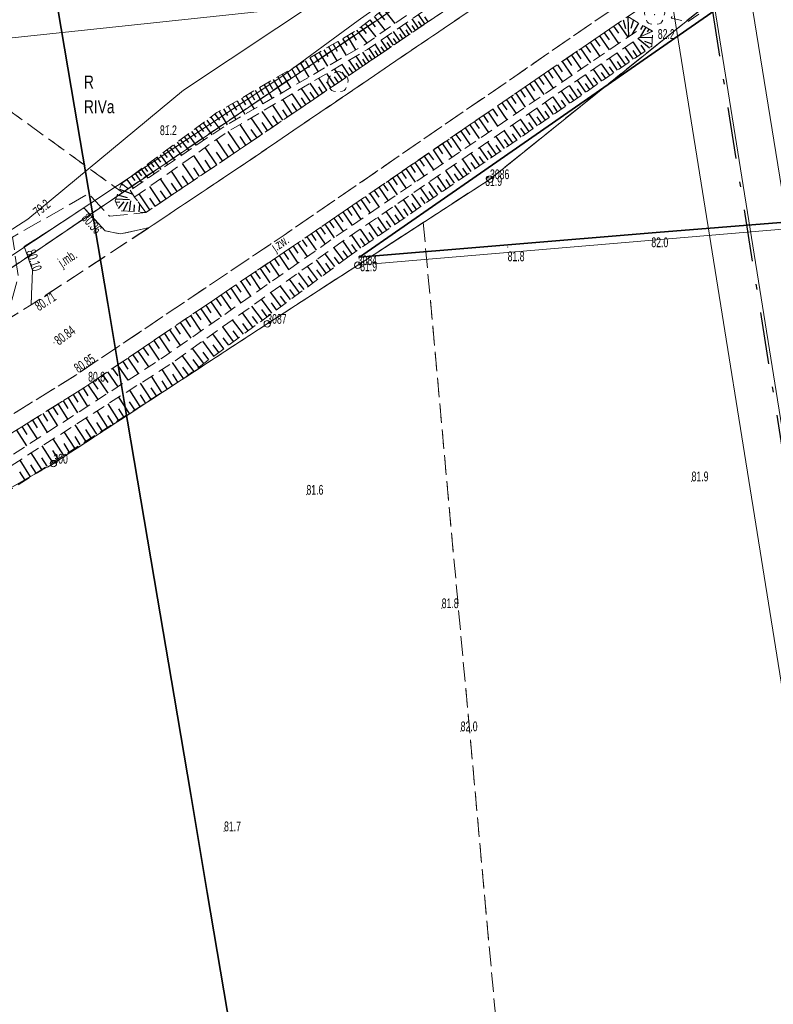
# Model space of a CAD drawing. Header units: metres. Extents: x 6524698 to 6533081, y 5883213 to 5896811.
# Tile 42 of 167: x 6528776 to 6528834, y 5888445 to 5888521. Entities that reach past the tile are written whole.
import ezdxf
from ezdxf.enums import TextEntityAlignment as Align

# ---------------------------------------------------------------- set-up
doc = ezdxf.new("R2010")
doc.units = ezdxf.units.M
doc.header["$MEASUREMENT"] = 0
for name, pattern in [('DASHDOT', [4, 2, -0.9, 0.2, -0.9]), ('mapa zasadnicza$0$1.0_0.5', [1.5, 1, -0.5]), ('mapa zasadnicza$0$1.5_0.5', [2, 1.5, -0.5]), ('mapa zasadnicza$0$219-500', [0]), ('mapa zasadnicza$0$egkk-500', [2, 1.5, -0.5]), ('mapa zasadnicza$0$egug-500', [1, 0.5, -0.5]), ('mapa zasadnicza$0$suep_wn_500', [0])]:
    doc.linetypes.add(name, pattern=pattern)
doc.layers.get('0').update_dxf_attribs({"lineweight": 0})
for name, color, linetype, lineweight in [('_trasa_kat_zalomu', 7, 'Continuous', 18), ('_trasa_os', 1, 'DASHDOT', 30), ('Sections span lengths and Marker Balls Plan', 7, 'Continuous', 0)]:
    doc.layers.add(name, color=color, linetype=linetype, lineweight=lineweight)
for name, color, linetype in [('mapa zasadnicza$0$000 Inne (niezydentyfikowane)', 7, 'Continuous'), ('mapa zasadnicza$0$202-punkt graniczny', 7, 'Continuous'), ('mapa zasadnicza$0$202-punkt graniczny-Atr103', 7, 'Continuous'), ('mapa zasadnicza$0$209-oznaczenie konturu klasyfikacyjnego', 7, 'Continuous'), ('mapa zasadnicza$0$210-oznaczenie konturu użytku gruntowego', 7, 'Continuous'), ('mapa zasadnicza$0$217-kontur klasyfikacyjny', 7, 'Continuous'), ('mapa zasadnicza$0$218-kontur użytku gruntowego', 7, 'Continuous'), ('mapa zasadnicza$0$219-działka ewidencyjna', 7, 'Continuous'), ('mapa zasadnicza$0$drzewo liściaste', 7, 'Continuous'), ('mapa zasadnicza$0$jezdnia', 7, 'Continuous'), ('mapa zasadnicza$0$jezdnia-Atr17', 7, 'Continuous'), ('mapa zasadnicza$0$ogrodzenie trwałe', 7, 'Continuous'), ('mapa zasadnicza$0$pikieta naturalna', 7, 'Continuous'), ('mapa zasadnicza$0$pikieta naturalna-Atr2', 7, 'Continuous'), ('mapa zasadnicza$0$pikieta sztuczna', 7, 'Continuous'), ('mapa zasadnicza$0$pikieta sztuczna-Atr2', 7, 'Continuous'), ('mapa zasadnicza$0$przewód elektroenergetyczny wysokiego napięcia', 7, 'Continuous'), ('mapa zasadnicza$0$przewód telekomunikacyjny podziemny', 7, 'Continuous'), ('mapa zasadnicza$0$rzędna', 7, 'Continuous'), ('mapa zasadnicza$0$rzędna-Atr2', 7, 'Continuous'), ('mapa zasadnicza$0$skarpa nieumocniona', 7, 'Continuous')]:
    doc.layers.add(name, color=color, linetype=linetype)
doc.styles.add('mapa zasadnicza$0$STANDARD', font='Working1250', dxfattribs={"width": 0.75})
doc.styles.add('Opis_slupy', font='ARIALN.TTF')
doc.linetypes.add('mapa zasadnicza$0$902-500', pattern='A,3.75,0,[1,ksztalty.shx,S=0.5,R=0,X=0,Y=0],3.75', length=7.5)
doc.dimstyles.new('Kat zalomu', dxfattribs={"dimtxt": 2.5, "dimasz": 5, "dimexe": 1.25, "dimexo": 0.625, "dimtad": 0, "dimtxsty": 'Opis_slupy', "dimcen": 2.5, "dimse1": 1, "dimse2": 1, "dimadec": 0, "dimazin": 0, "dimtfac": 1, "dimtmove": 0, "dimatfit": 3, "dimfxl": 1, "dimarcsym": 1})

# ---------------------------------------------------------------- blocks, each defined once
blk = doc.blocks.new('mapa zasadnicza$0$202')
at = {"color": 0, "linetype": 'Continuous', "lineweight": 0}
blk.add_circle((0, 0), 0.25, dxfattribs=at)
blk = doc.blocks.new('mapa zasadnicza$0$PW01')
at = {"linetype": 'Continuous', "lineweight": 13}
h = blk.add_hatch(color=0, dxfattribs=at)
edge = h.paths.add_edge_path()
edge.add_arc((0, 0), 0.045, 0, 360)
blk = doc.blocks.new('mapa zasadnicza$0$OP021')
at = {"linetype": 'Continuous', "lineweight": 13}
h = blk.add_hatch(color=0, dxfattribs=at)
edge = h.paths.add_edge_path()
edge.add_arc((0, 0), 0.05, 0, 360)
at = {"color": 0, "linetype": 'Continuous', "lineweight": 13}
for centre, start, end in [((0, 0.4), 49.272, 130.728), ((-0.38, 0.124), 121.308, 202.548), ((0.38, 0.124), 337.452, 58.692), ((-0.235, -0.324), 193.221, 274.871), ((0.235, -0.324), 265.129, 346.779)]:
    blk.add_arc(centre, 0.4, start, end, dxfattribs=at)
blk = doc.blocks.new('*D2408')
at = {"layer": '_trasa_kat_zalomu', "color": 0, "lineweight": -2}
for start, end in [(16.59261, 79.50812), (293.56538, 356.56948)]:
    blk.add_arc((6528824.236, 5888552.869), 19.805, start, end, dxfattribs=at)
at = {"layer": '_trasa_kat_zalomu', "color": 0}
for points in [[(6528827.89, 5888573.175), (6528827.795, 5888571.511), (6528822.85, 5888572.625)], [(6528831.92, 5888535.515), (6528832.388, 5888533.916), (6528827.355, 5888533.311)]]:
    blk.add_solid(points, dxfattribs=at)
at = {"layer": 'Defpoints', "color": 0}
for p in [(6528805.439, 5888820.887), (6528824.236, 5888552.869), (6528824.236, 5888552.869), (6528842.517, 5888545.251), (6528871.358, 5888257.413)]:
    blk.add_point(p, dxfattribs=at)
at = {"layer": '_trasa_kat_zalomu', "color": 0, "insert": (6528843.911, 5888555.139), "char_height": 2.5, "attachment_point": 5, "rotation": 276.58104, "style": 'Opis_slupy'}
blk.add_mtext('175%%d', dxfattribs=at)

msp = doc.modelspace()

# ---------------------------------------------------------------- linework, layer by layer
at = {"layer": '_trasa_os', "linetype": 'DASHDOT', "ltscale": 2}
msp.add_lwpolyline([(6529644.25, 5886257.506), (6529433.531, 5886354.176), (6529239.51, 5886504.082), (6529019.862, 5886673.787), (6529068.099, 5886815.315), (6529070.952, 5887003.68), (6529033.32, 5887240.317), (6528980.372, 5887573.115), (6528926.767, 5887910.52), (6528871.358, 5888257.413), (6528824.236, 5888552.869), (6528805.439, 5888820.887), (6528782.648, 5889143.114), (6528759.048, 5889475.999)], dxfattribs=at)
at = {"layer": 'mapa zasadnicza$0$000 Inne (niezydentyfikowane)', "color": 7, "linetype": 'Continuous', "lineweight": 35, "flags": 128}
msp.add_lwpolyline([(6528792.843, 5888438.565), (6528791.565, 5888446.128), (6528790.287, 5888453.691), (6528789.009, 5888461.253), (6528787.731, 5888468.816), (6528786.453, 5888476.378), (6528785.175, 5888483.941), (6528783.897, 5888491.504), (6528782.619, 5888499.066), (6528781.341, 5888506.629), (6528780.063, 5888514.191), (6528778.785, 5888521.754), (6528777.507, 5888529.317), (6528776.211, 5888536.985), (6528774.507, 5888547.342)], dxfattribs=at)
at = {"layer": 'mapa zasadnicza$0$000 Inne (niezydentyfikowane)', "color": 7, "linetype": 'Continuous', "lineweight": 25, "flags": 128}
for points in [[(6528803.15, 5888521.17), (6528803.99, 5888520.1)], [(6528803.5, 5888521.45), (6528803.93, 5888520.9)], [(6528803.86, 5888521.73), (6528804.73, 5888520.62)], [(6528806.57, 5888520.27), (6528806.08, 5888520.99)], [(6528807.05, 5888520.6), (6528806.56, 5888521.33)], [(6528807.3, 5888520.76), (6528807.05, 5888521.13)], [(6528822.69, 5888521.15), (6528822.73, 5888519.6)], [(6528802.12, 5888520.37), (6528802.52, 5888519.86)], [(6528802.46, 5888520.63), (6528803.27, 5888519.6)], [(6528802.8, 5888520.9), (6528803.21, 5888520.37)], [(6528805.6, 5888519.61), (6528805.11, 5888520.33)], [(6528806.08, 5888519.94), (6528805.59, 5888520.66)], [(6528806.33, 5888520.1), (6528806.08, 5888520.46)], [(6528806.81, 5888520.43), (6528806.56, 5888520.79)], [(6528821.59, 5888520.41), (6528821.96, 5888519.87)], [(6528821.95, 5888520.66), (6528822.7, 5888519.58)], [(6528822.32, 5888520.91), (6528822.52, 5888520.25)], [(6528823.12, 5888520.9), (6528822.93, 5888520.25)], [(6528823.52, 5888520.66), (6528823, 5888519.78)], [(6528823.84, 5888520.47), (6528823.66, 5888520.17)], [(6528824.07, 5888520.34), (6528823.67, 5888519.65)], [(6528801.07, 5888519.68), (6528801.71, 5888518.59)], [(6528801.43, 5888519.89), (6528801.75, 5888519.34)], [(6528801.79, 5888520.11), (6528802.57, 5888519.11)], [(6528804.64, 5888518.96), (6528804.16, 5888519.68)], [(6528805.12, 5888519.29), (6528804.64, 5888520)], [(6528804.88, 5888519.12), (6528804.64, 5888519.48)], [(6528805.36, 5888519.45), (6528805.12, 5888519.81)], [(6528805.84, 5888519.77), (6528805.6, 5888520.13)], [(6528820.51, 5888519.67), (6528821.25, 5888518.59)], [(6528820.87, 5888519.92), (6528821.24, 5888519.38)], [(6528821.23, 5888520.17), (6528821.97, 5888519.08)], [(6528824.57, 5888519.53), (6528823.62, 5888519.56)], [(6528824.3, 5888520.2), (6528824.18, 5888519.99)], [(6528824.53, 5888520.07), (6528824.48, 5888519.98)], [(6528799.63, 5888518.83), (6528800.26, 5888517.75)], [(6528799.98, 5888519.04), (6528800.3, 5888518.5)], [(6528800.34, 5888519.25), (6528800.98, 5888518.17)], [(6528800.71, 5888519.46), (6528801.03, 5888518.92)], [(6528803.69, 5888518.32), (6528803.22, 5888519.03)], [(6528804.17, 5888518.64), (6528803.69, 5888519.35)], [(6528803.93, 5888518.48), (6528803.69, 5888518.83)], [(6528804.41, 5888518.8), (6528804.16, 5888519.16)], [(6528819.43, 5888518.93), (6528819.8, 5888518.39)], [(6528819.79, 5888519.18), (6528820.53, 5888518.09)], [(6528820.15, 5888519.42), (6528820.52, 5888518.88)], [(6528823.12, 5888517.88), (6528822.49, 5888518.79)], [(6528823.72, 5888518.3), (6528823.1, 5888519.21)], [(6528824.35, 5888518.73), (6528823.47, 5888519.46)], [(6528824.03, 5888518.51), (6528823.72, 5888518.96)], [(6528824.56, 5888519.04), (6528824.01, 5888519.25)], [(6528798.19, 5888517.98), (6528798.82, 5888516.91)], [(6528798.55, 5888518.19), (6528798.87, 5888517.66)], [(6528798.91, 5888518.4), (6528799.54, 5888517.33)], [(6528799.27, 5888518.61), (6528799.58, 5888518.08)], [(6528802.27, 5888517.35), (6528801.75, 5888518.11)], [(6528802.75, 5888517.68), (6528802.26, 5888518.41)], [(6528803.22, 5888518), (6528802.75, 5888518.7)], [(6528802.99, 5888517.84), (6528802.75, 5888518.2)], [(6528803.46, 5888518.16), (6528803.22, 5888518.51)], [(6528818.35, 5888518.19), (6528819.09, 5888517.11)], [(6528818.71, 5888518.44), (6528819.08, 5888517.9)], [(6528819.07, 5888518.68), (6528819.81, 5888517.6)], [(6528821.9, 5888517.04), (6528821.27, 5888517.95)], [(6528822.51, 5888517.46), (6528821.88, 5888518.37)], [(6528822.81, 5888517.67), (6528822.5, 5888518.12)], [(6528823.42, 5888518.09), (6528823.11, 5888518.54)], [(6528797.13, 5888517.35), (6528797.44, 5888516.82)], [(6528797.48, 5888517.56), (6528798.11, 5888516.5)], [(6528797.84, 5888517.77), (6528798.15, 5888517.24)], [(6528801.23, 5888516.65), (6528800.67, 5888517.47)], [(6528801.76, 5888517.01), (6528801.22, 5888517.8)], [(6528801.5, 5888516.83), (6528801.22, 5888517.23)], [(6528802.02, 5888517.18), (6528801.75, 5888517.57)], [(6528802.51, 5888517.52), (6528802.26, 5888517.89)], [(6528816.91, 5888517.21), (6528817.65, 5888516.13)], [(6528817.27, 5888517.45), (6528817.64, 5888516.91)], [(6528817.63, 5888517.7), (6528818.37, 5888516.62)], [(6528817.99, 5888517.94), (6528818.36, 5888517.4)], [(6528821.29, 5888516.61), (6528820.66, 5888517.53)], [(6528821.6, 5888516.82), (6528821.28, 5888517.28)], [(6528822.21, 5888517.25), (6528821.89, 5888517.7)], [(6528795.72, 5888516.52), (6528796.03, 5888515.99)], [(6528796.07, 5888516.73), (6528796.69, 5888515.67)], [(6528796.42, 5888516.94), (6528796.73, 5888516.41)], [(6528796.77, 5888517.15), (6528797.4, 5888516.08)], [(6528800.11, 5888515.89), (6528799.5, 5888516.78)], [(6528800.68, 5888516.28), (6528800.1, 5888517.14)], [(6528800.4, 5888516.08), (6528800.1, 5888516.52)], [(6528800.96, 5888516.46), (6528800.67, 5888516.89)], [(6528815.84, 5888516.47), (6528816.21, 5888515.93)], [(6528816.2, 5888516.72), (6528816.93, 5888515.64)], [(6528816.56, 5888516.96), (6528816.92, 5888516.42)], [(6528820.07, 5888515.76), (6528819.43, 5888516.69)], [(6528820.68, 5888516.19), (6528820.04, 5888517.11)], [(6528820.37, 5888515.98), (6528820.05, 5888516.44)], [(6528820.99, 5888516.4), (6528820.67, 5888516.86)], [(6528794.32, 5888515.7), (6528794.62, 5888515.17)], [(6528794.66, 5888515.9), (6528795.28, 5888514.85)], [(6528795.01, 5888516.11), (6528795.32, 5888515.58)], [(6528795.36, 5888516.31), (6528795.99, 5888515.26)], [(6528798.88, 5888515.06), (6528798.22, 5888516.03)], [(6528799.51, 5888515.48), (6528798.87, 5888516.41)], [(6528799.2, 5888515.27), (6528798.87, 5888515.75)], [(6528799.81, 5888515.69), (6528799.5, 5888516.14)], [(6528814.77, 5888515.74), (6528815.5, 5888514.67)], [(6528815.13, 5888515.98), (6528815.49, 5888515.45)], [(6528815.48, 5888516.23), (6528816.22, 5888515.15)], [(6528818.83, 5888514.91), (6528818.19, 5888515.84)], [(6528819.45, 5888515.34), (6528818.81, 5888516.26)], [(6528819.76, 5888515.55), (6528819.44, 5888516.01)], [(6528793.27, 5888515.08), (6528793.89, 5888514.04)], [(6528793.62, 5888515.29), (6528793.93, 5888514.76)], [(6528793.97, 5888515.49), (6528794.58, 5888514.44)], [(6528797.55, 5888514.16), (6528796.83, 5888515.22)], [(6528798.23, 5888514.62), (6528797.54, 5888515.63)], [(6528798.56, 5888514.84), (6528798.22, 5888515.34)], [(6528813.7, 5888515), (6528814.07, 5888514.47)], [(6528814.06, 5888515.25), (6528814.79, 5888514.18)], [(6528814.41, 5888515.49), (6528814.78, 5888514.96)], [(6528817.59, 5888514.05), (6528816.94, 5888514.98)], [(6528818.21, 5888514.48), (6528817.57, 5888515.41)], [(6528818.52, 5888514.69), (6528818.2, 5888515.16)], [(6528819.14, 5888515.12), (6528818.82, 5888515.59)], [(6528791.89, 5888514.27), (6528792.5, 5888513.23)], [(6528792.23, 5888514.47), (6528792.54, 5888513.95)], [(6528792.58, 5888514.67), (6528793.19, 5888513.64)], [(6528792.93, 5888514.88), (6528793.23, 5888514.36)], [(6528796.1, 5888513.18), (6528795.33, 5888514.33)], [(6528796.84, 5888513.68), (6528796.1, 5888514.78)], [(6528797.2, 5888513.92), (6528796.83, 5888514.46)], [(6528797.89, 5888514.39), (6528797.54, 5888514.91)], [(6528812.64, 5888514.27), (6528813.37, 5888513.21)], [(6528812.99, 5888514.52), (6528813.36, 5888513.98)], [(6528813.35, 5888514.76), (6528814.08, 5888513.69)], [(6528816.97, 5888513.62), (6528816.32, 5888514.56)], [(6528817.28, 5888513.83), (6528816.96, 5888514.3)], [(6528817.9, 5888514.26), (6528817.58, 5888514.73)], [(6528790.57, 5888513.42), (6528791.26, 5888512.48)], [(6528790.88, 5888513.65), (6528791.23, 5888513.17)], [(6528791.2, 5888513.86), (6528791.81, 5888512.83)], [(6528791.55, 5888514.06), (6528791.85, 5888513.55)], [(6528795.33, 5888512.66), (6528794.52, 5888513.86)], [(6528795.72, 5888512.92), (6528795.33, 5888513.51)], [(6528796.48, 5888513.43), (6528796.1, 5888513.99)], [(6528811.57, 5888513.54), (6528811.94, 5888513.01)], [(6528811.93, 5888513.79), (6528812.66, 5888512.72)], [(6528812.28, 5888514.03), (6528812.65, 5888513.5)], [(6528815.72, 5888512.75), (6528815.06, 5888513.69)], [(6528816.34, 5888513.18), (6528815.69, 5888514.13)], [(6528816.03, 5888512.97), (6528815.7, 5888513.44)], [(6528816.66, 5888513.4), (6528816.33, 5888513.87)], [(6528789.66, 5888512.74), (6528789.99, 5888512.3)], [(6528789.96, 5888512.97), (6528790.63, 5888512.06)], [(6528790.26, 5888513.19), (6528790.6, 5888512.73)], [(6528793.69, 5888511.54), (6528792.81, 5888512.85)], [(6528794.53, 5888512.11), (6528793.68, 5888513.36)], [(6528794.94, 5888512.39), (6528794.52, 5888513)], [(6528810.51, 5888512.82), (6528811.24, 5888511.76)], [(6528810.87, 5888513.06), (6528811.23, 5888512.53)], [(6528811.22, 5888513.3), (6528811.95, 5888512.24)], [(6528814.46, 5888511.88), (6528813.8, 5888512.83)], [(6528815.09, 5888512.32), (6528814.43, 5888513.26)], [(6528815.4, 5888512.53), (6528815.07, 5888513.01)], [(6528788.51, 5888511.89), (6528788.83, 5888511.47)], [(6528788.79, 5888512.1), (6528789.43, 5888511.24)], [(6528789.08, 5888512.31), (6528789.4, 5888511.87)], [(6528789.37, 5888512.53), (6528790.03, 5888511.64)], [(6528792.82, 5888510.95), (6528791.9, 5888512.31)], [(6528793.26, 5888511.25), (6528792.81, 5888511.92)], [(6528794.12, 5888511.83), (6528793.68, 5888512.47)], [(6528809.45, 5888512.09), (6528809.82, 5888511.56)], [(6528809.81, 5888512.33), (6528810.53, 5888511.27)], [(6528810.16, 5888512.58), (6528810.52, 5888512.05)], [(6528813.19, 5888511), (6528812.53, 5888511.96)], [(6528813.82, 5888511.44), (6528813.16, 5888512.39)], [(6528814.14, 5888511.66), (6528813.81, 5888512.13)], [(6528814.77, 5888512.1), (6528814.44, 5888512.57)], [(6528787.69, 5888511.28), (6528788.29, 5888510.47)], [(6528787.96, 5888511.48), (6528788.27, 5888511.07)], [(6528788.23, 5888511.68), (6528788.86, 5888510.85)], [(6528791.92, 5888510.34), (6528791.01, 5888511.7)], [(6528792.37, 5888510.65), (6528791.91, 5888511.33)], [(6528808.05, 5888511.13), (6528808.41, 5888510.6)], [(6528808.4, 5888511.37), (6528809.12, 5888510.31)], [(6528808.75, 5888511.61), (6528809.11, 5888511.08)], [(6528809.1, 5888511.85), (6528809.83, 5888510.79)], [(6528812.55, 5888510.56), (6528811.89, 5888511.52)], [(6528812.87, 5888510.78), (6528812.54, 5888511.26)], [(6528813.51, 5888511.22), (6528813.18, 5888511.7)], [(6528786.65, 5888510.51), (6528787.22, 5888509.74)], [(6528786.9, 5888510.7), (6528787.19, 5888510.31)], [(6528787.16, 5888510.89), (6528787.75, 5888510.1)], [(6528787.42, 5888511.08), (6528787.72, 5888510.68)], [(6528790.13, 5888509.14), (6528789.24, 5888510.46)], [(6528791.02, 5888509.74), (6528790.12, 5888511.07)], [(6528791.47, 5888510.04), (6528791.01, 5888510.71)], [(6528806.99, 5888510.41), (6528807.72, 5888509.35)], [(6528807.34, 5888510.65), (6528807.71, 5888510.12)], [(6528807.7, 5888510.89), (6528808.42, 5888509.83)], [(6528811.28, 5888509.67), (6528810.61, 5888510.64)], [(6528811.92, 5888510.12), (6528811.25, 5888511.08)], [(6528811.6, 5888509.9), (6528811.26, 5888510.38)], [(6528812.23, 5888510.34), (6528811.9, 5888510.82)], [(6528785.66, 5888509.77), (6528786.2, 5888509.05)], [(6528785.9, 5888509.95), (6528786.18, 5888509.58)], [(6528786.15, 5888510.13), (6528786.7, 5888509.39)], [(6528786.4, 5888510.32), (6528786.68, 5888509.94)], [(6528789.25, 5888508.55), (6528788.38, 5888509.85)], [(6528790.57, 5888509.44), (6528790.12, 5888510.1)], [(6528805.94, 5888509.69), (6528806.3, 5888509.16)], [(6528806.29, 5888509.92), (6528807.01, 5888508.87)], [(6528806.64, 5888510.16), (6528807, 5888509.64)], [(6528809.99, 5888508.78), (6528809.32, 5888509.75)], [(6528810.63, 5888509.23), (6528809.96, 5888510.2)], [(6528810.95, 5888509.45), (6528810.62, 5888509.93)], [(6528784.46, 5888508.88), (6528784.71, 5888508.54)], [(6528784.72, 5888509.07), (6528785.23, 5888508.39)], [(6528784.95, 5888509.25), (6528785.21, 5888508.9)], [(6528785.19, 5888509.42), (6528785.71, 5888508.72)], [(6528785.42, 5888509.6), (6528785.69, 5888509.24)], [(6528788.38, 5888507.97), (6528787.53, 5888509.25)], [(6528788.82, 5888508.26), (6528788.38, 5888508.9)], [(6528789.69, 5888508.84), (6528789.25, 5888509.5)], [(6528804.9, 5888508.97), (6528805.61, 5888507.92)], [(6528805.25, 5888509.21), (6528805.6, 5888508.68)], [(6528805.59, 5888509.45), (6528806.31, 5888508.4)], [(6528808.7, 5888507.89), (6528808.02, 5888508.86)], [(6528809.34, 5888508.34), (6528808.67, 5888509.31)], [(6528809.67, 5888508.56), (6528809.33, 5888509.05)], [(6528810.31, 5888509.01), (6528809.98, 5888509.49)], [(6528783.66, 5888508.24), (6528783.78, 5888508.2)], [(6528784.09, 5888508.61), (6528784.58, 5888507.95)], [(6528787.53, 5888507.4), (6528786.69, 5888508.66)], [(6528787.96, 5888507.68), (6528787.53, 5888508.32)], [(6528803.85, 5888508.25), (6528804.21, 5888507.73)], [(6528804.2, 5888508.49), (6528804.92, 5888507.44)], [(6528804.55, 5888508.73), (6528804.91, 5888508.2)], [(6528808.05, 5888507.44), (6528807.37, 5888508.42)], [(6528808.37, 5888507.66), (6528808.03, 5888508.15)], [(6528809.02, 5888508.11), (6528808.68, 5888508.6)], [(6528783.36, 5888507.43), (6528784.11, 5888507.23)], [(6528783.53, 5888507.87), (6528784.54, 5888507.49)], [(6528785.86, 5888506.28), (6528785.04, 5888507.51)], [(6528786.69, 5888506.84), (6528785.86, 5888508.08)], [(6528787.11, 5888507.12), (6528786.69, 5888507.74)], [(6528802.81, 5888507.53), (6528803.52, 5888506.49)], [(6528803.15, 5888507.77), (6528803.51, 5888507.25)], [(6528803.5, 5888508.01), (6528804.22, 5888506.97)], [(6528806.74, 5888506.54), (6528806.06, 5888507.52)], [(6528807.4, 5888506.99), (6528806.72, 5888507.97)], [(6528807.72, 5888507.21), (6528807.38, 5888507.7)], [(6528783.24, 5888507.12), (6528784.3, 5888507.06)], [(6528783.24, 5888506.86), (6528783.55, 5888506.89)], [(6528783.46, 5888506.39), (6528783.88, 5888506.88)], [(6528783.84, 5888506.2), (6528784.16, 5888506.89)], [(6528784.29, 5888506.16), (6528784.4, 5888506.97)], [(6528784.65, 5888506.14), (6528784.69, 5888506.67)], [(6528785.05, 5888506.11), (6528785.1, 5888506.7)], [(6528786.28, 5888506.56), (6528785.86, 5888507.17)], [(6528801.42, 5888506.58), (6528802.13, 5888505.54)], [(6528801.77, 5888506.82), (6528802.12, 5888506.3)], [(6528802.11, 5888507.06), (6528802.83, 5888506.02)], [(6528802.46, 5888507.3), (6528802.82, 5888506.78)], [(6528805.43, 5888505.63), (6528804.75, 5888506.61)], [(6528806.09, 5888506.08), (6528805.4, 5888507.07)], [(6528806.41, 5888506.31), (6528806.07, 5888506.8)], [(6528807.07, 5888506.76), (6528806.73, 5888507.25)], [(6528800.38, 5888505.87), (6528800.74, 5888505.35)], [(6528800.73, 5888506.11), (6528801.44, 5888505.07)], [(6528801.07, 5888506.35), (6528801.43, 5888505.83)], [(6528804.77, 5888505.17), (6528804.08, 5888506.16)], [(6528805.1, 5888505.4), (6528804.76, 5888505.89)], [(6528805.76, 5888505.85), (6528805.42, 5888506.35)], [(6528799.35, 5888505.16), (6528800.06, 5888504.13)], [(6528799.69, 5888505.4), (6528800.05, 5888504.88)], [(6528800.04, 5888505.64), (6528800.75, 5888504.6)], [(6528803.45, 5888504.25), (6528802.76, 5888505.25)], [(6528804.11, 5888504.71), (6528803.42, 5888505.71)], [(6528804.44, 5888504.94), (6528804.1, 5888505.44)], [(6528798.3, 5888504.45), (6528798.66, 5888503.92)], [(6528798.65, 5888504.69), (6528799.37, 5888503.64)], [(6528799, 5888504.92), (6528799.36, 5888504.41)], [(6528802.11, 5888503.33), (6528801.42, 5888504.33)], [(6528802.78, 5888503.79), (6528802.09, 5888504.79)], [(6528803.11, 5888504.02), (6528802.77, 5888504.52)], [(6528803.78, 5888504.48), (6528803.43, 5888504.98)], [(6528797.25, 5888503.73), (6528797.98, 5888502.67)], [(6528797.6, 5888503.97), (6528797.96, 5888503.44)], [(6528797.95, 5888504.21), (6528798.67, 5888503.16)], [(6528801.45, 5888502.87), (6528800.75, 5888503.87)], [(6528801.78, 5888503.1), (6528801.43, 5888503.6)], [(6528802.45, 5888503.56), (6528802.1, 5888504.06)], [(6528796.18, 5888503), (6528796.55, 5888502.46)], [(6528796.54, 5888503.24), (6528797.26, 5888502.17)], [(6528796.9, 5888503.48), (6528797.26, 5888502.95)], [(6528800.12, 5888501.9), (6528799.38, 5888502.9)], [(6528800.78, 5888502.39), (6528800.05, 5888503.38)], [(6528801.11, 5888502.63), (6528800.75, 5888503.13)], [(6528795.09, 5888502.26), (6528795.83, 5888501.17)], [(6528795.46, 5888502.51), (6528795.83, 5888501.96)], [(6528795.82, 5888502.75), (6528796.55, 5888501.67)], [(6528799.45, 5888501.4), (6528798.7, 5888502.42)], [(6528799.79, 5888501.65), (6528799.41, 5888502.16)], [(6528800.45, 5888502.14), (6528800.08, 5888502.64)], [(6528793.99, 5888501.51), (6528794.36, 5888500.96)], [(6528794.36, 5888501.76), (6528795.11, 5888500.66)], [(6528794.73, 5888502.01), (6528795.1, 5888501.46)], [(6528798.08, 5888500.39), (6528797.32, 5888501.43)], [(6528798.77, 5888500.9), (6528798.01, 5888501.93)], [(6528799.11, 5888501.15), (6528798.73, 5888501.66)], [(6528792.87, 5888500.75), (6528793.63, 5888499.63)], [(6528793.24, 5888501.01), (6528793.62, 5888500.45)], [(6528793.62, 5888501.26), (6528794.37, 5888500.15)], [(6528797.39, 5888499.88), (6528796.61, 5888500.93)], [(6528797.74, 5888500.14), (6528797.35, 5888500.66)], [(6528798.43, 5888500.65), (6528798.05, 5888501.16)], [(6528791.73, 5888499.98), (6528792.11, 5888499.41)], [(6528792.11, 5888500.24), (6528792.88, 5888499.1)], [(6528792.49, 5888500.5), (6528792.87, 5888499.93)], [(6528795.98, 5888498.84), (6528795.19, 5888499.91)], [(6528796.69, 5888499.36), (6528795.91, 5888500.43)], [(6528797.04, 5888499.62), (6528796.65, 5888500.15)], [(6528790.57, 5888499.19), (6528791.36, 5888498.03)], [(6528790.96, 5888499.46), (6528791.35, 5888498.88)], [(6528791.34, 5888499.72), (6528792.12, 5888498.57)], [(6528795.26, 5888498.31), (6528794.46, 5888499.4)], [(6528795.62, 5888498.58), (6528795.23, 5888499.12)], [(6528796.34, 5888499.1), (6528795.94, 5888499.64)], [(6528789.39, 5888498.4), (6528789.79, 5888497.81)], [(6528789.79, 5888498.66), (6528790.58, 5888497.49)], [(6528790.18, 5888498.93), (6528790.57, 5888498.35)], [(6528793.81, 5888497.23), (6528792.99, 5888498.34)], [(6528794.54, 5888497.77), (6528793.73, 5888498.87)], [(6528794.9, 5888498.04), (6528794.5, 5888498.59)], [(6528788.2, 5888497.59), (6528789.01, 5888496.39)], [(6528788.6, 5888497.86), (6528789, 5888497.26)], [(6528789, 5888498.13), (6528789.8, 5888496.94)], [(6528793.07, 5888496.69), (6528792.24, 5888497.81)], [(6528793.44, 5888496.96), (6528793.03, 5888497.52)], [(6528794.18, 5888497.51), (6528793.77, 5888498.06)], [(6528786.98, 5888496.76), (6528787.39, 5888496.16)], [(6528787.39, 5888497.04), (6528788.21, 5888495.83)], [(6528787.79, 5888497.31), (6528788.2, 5888496.71)], [(6528791.56, 5888495.57), (6528790.71, 5888496.72)], [(6528792.32, 5888496.13), (6528791.48, 5888497.27)], [(6528792.69, 5888496.41), (6528792.28, 5888496.97)], [(6528786.16, 5888496.21), (6528786.58, 5888495.59)], [(6528786.57, 5888496.49), (6528787.4, 5888495.26)], [(6528790.8, 5888495.01), (6528789.94, 5888496.17)], [(6528791.94, 5888495.85), (6528791.52, 5888496.42)], [(6528784.95, 5888495.39), (6528785.77, 5888494.18)], [(6528785.35, 5888495.66), (6528785.76, 5888495.05)], [(6528785.76, 5888495.93), (6528786.59, 5888494.71)], [(6528790.02, 5888494.44), (6528789.16, 5888495.61)], [(6528790.41, 5888494.72), (6528789.98, 5888495.31)], [(6528791.18, 5888495.29), (6528790.75, 5888495.87)], [(6528783.77, 5888494.59), (6528784.17, 5888494)], [(6528784.16, 5888494.85), (6528784.96, 5888493.67)], [(6528784.56, 5888495.12), (6528784.96, 5888494.52)], [(6528788.45, 5888493.28), (6528787.62, 5888494.52)], [(6528789.24, 5888493.86), (6528788.37, 5888495.04)], [(6528789.63, 5888494.15), (6528789.2, 5888494.74)], [(6528782.61, 5888493.8), (6528783.39, 5888492.65)], [(6528782.99, 5888494.06), (6528783.39, 5888493.48)], [(6528783.38, 5888494.32), (6528784.17, 5888493.15)], [(6528787.62, 5888492.74), (6528786.82, 5888493.99)], [(6528788.85, 5888493.57), (6528788.41, 5888494.16)], [(6528781.47, 5888493.03), (6528781.86, 5888492.47)], [(6528781.85, 5888493.29), (6528782.62, 5888492.15)], [(6528782.23, 5888493.54), (6528782.62, 5888492.97)], [(6528785.96, 5888491.68), (6528785.15, 5888492.93)], [(6528786.79, 5888492.21), (6528785.99, 5888493.46)], [(6528787.2, 5888492.48), (6528786.8, 5888493.1)], [(6528788.03, 5888493.01), (6528787.63, 5888493.63)], [(6528780.34, 5888492.29), (6528781.06, 5888491.14)], [(6528780.73, 5888492.53), (6528781.08, 5888491.96)], [(6528781.1, 5888492.78), (6528781.86, 5888491.66)], [(6528785.12, 5888491.14), (6528784.32, 5888492.39)], [(6528786.37, 5888491.94), (6528785.97, 5888492.57)], [(6528779.18, 5888491.56), (6528779.55, 5888490.98)], [(6528779.57, 5888491.81), (6528780.3, 5888490.65)], [(6528779.96, 5888492.05), (6528780.32, 5888491.47)], [(6528784.29, 5888490.6), (6528783.48, 5888491.86)], [(6528784.71, 5888490.87), (6528784.3, 5888491.5)], [(6528785.54, 5888491.41), (6528785.14, 5888492.03)], [(6528778.01, 5888490.83), (6528778.75, 5888489.65)], [(6528778.4, 5888491.07), (6528778.77, 5888490.49)], [(6528778.79, 5888491.32), (6528779.52, 5888490.15)], [(6528782.61, 5888489.53), (6528781.8, 5888490.79)], [(6528783.45, 5888490.07), (6528782.64, 5888491.33)], [(6528783.87, 5888490.34), (6528783.47, 5888490.96)], [(6528776.81, 5888490.08), (6528777.19, 5888489.48)], [(6528777.21, 5888490.33), (6528777.96, 5888489.14)], [(6528777.61, 5888490.58), (6528777.98, 5888489.99)], [(6528781.77, 5888488.99), (6528780.96, 5888490.25)], [(6528783.03, 5888489.8), (6528782.63, 5888490.43)], [(6528775.6, 5888489.32), (6528776.36, 5888488.11)], [(6528776.01, 5888489.58), (6528776.39, 5888488.97)], [(6528776.41, 5888489.83), (6528777.17, 5888488.63)], [(6528780.08, 5888487.91), (6528779.27, 5888489.18)], [(6528780.93, 5888488.45), (6528780.11, 5888489.71)], [(6528781.35, 5888488.72), (6528780.94, 5888489.35)], [(6528782.19, 5888489.26), (6528781.79, 5888489.89)], [(6528779.24, 5888487.36), (6528778.42, 5888488.63)], [(6528780.5, 5888488.18), (6528780.1, 5888488.81)], [(6528778.39, 5888486.82), (6528777.57, 5888488.09)], [(6528778.81, 5888487.09), (6528778.4, 5888487.73)], [(6528779.66, 5888487.63), (6528779.25, 5888488.27)], [(6528776.68, 5888485.72), (6528775.86, 5888487.01)], [(6528777.54, 5888486.27), (6528776.72, 5888487.55)], [(6528777.96, 5888486.54), (6528777.55, 5888487.18)], [(6528777.11, 5888486), (6528776.7, 5888486.64)], [(6528776.26, 5888485.45), (6528775.84, 5888486.09)]]:
    msp.add_lwpolyline(points, dxfattribs=at)
at = {"layer": 'mapa zasadnicza$0$217-kontur klasyfikacyjny', "color": 92, "linetype": 'mapa zasadnicza$0$egkk-500', "lineweight": 18, "flags": 128}
for points in [[(6528833.09, 5888525.55), (6528812.07, 5888508.64)], [(6528783.75, 5888507.61), (6528806.22, 5888522.83)], [(6528768.34, 5888518.79), (6528783.75, 5888507.61)], [(6528812.07, 5888508.64), (6528806.93, 5888505.3)], [(6528769.58, 5888498), (6528783.75, 5888507.61)], [(6528806.93, 5888505.3), (6528801.88, 5888502.02)], [(6528806.93, 5888505.3), (6528819.82, 5888363.83)], [(6528801.88, 5888502.02), (6528794.91, 5888497.5)], [(6528794.91, 5888497.5), (6528778.43, 5888486.73)], [(6528778.43, 5888486.73), (6528763.18, 5888478.08)]]:
    msp.add_lwpolyline(points, dxfattribs=at)
at = {"layer": 'mapa zasadnicza$0$218-kontur użytku gruntowego', "color": 3, "linetype": 'mapa zasadnicza$0$egug-500', "lineweight": 18, "flags": 128}
for points in [[(6528833.09, 5888525.55), (6528812.07, 5888508.64)], [(6528783.75, 5888507.61), (6528806.22, 5888522.83)], [(6528768.34, 5888518.79), (6528783.75, 5888507.61)], [(6528812.07, 5888508.64), (6528806.93, 5888505.3)], [(6528769.58, 5888498), (6528783.75, 5888507.61)], [(6528801.88, 5888502.02), (6528806.93, 5888505.3)], [(6528806.93, 5888505.3), (6528819.82, 5888363.83)], [(6528794.91, 5888497.5), (6528801.88, 5888502.02)], [(6528778.43, 5888486.73), (6528794.91, 5888497.5)], [(6528763.18, 5888478.08), (6528778.43, 5888486.73)]]:
    msp.add_lwpolyline(points, dxfattribs=at)
at = {"layer": 'mapa zasadnicza$0$219-działka ewidencyjna', "color": 7, "linetype": 'mapa zasadnicza$0$219-500', "lineweight": 18, "flags": 128}
for points in [[(6528833.09, 5888525.55), (6528812.07, 5888508.64)], [(6528801.88, 5888502.02), (6529056.7, 5888523.62)], [(6528806.22, 5888522.83), (6528736.26, 5888515.38)], [(6528806.22, 5888522.83), (6528769.58, 5888498)], [(6528801.88, 5888502.02), (6528812.07, 5888508.64)], [(6528801.88, 5888502.02), (6528794.91, 5888497.5)], [(6528778.43, 5888486.73), (6528794.91, 5888497.5)], [(6528778.43, 5888486.73), (6528763.18, 5888478.08)]]:
    msp.add_lwpolyline(points, dxfattribs=at)
at = {"layer": 'mapa zasadnicza$0$jezdnia', "color": 7, "linetype": 'mapa zasadnicza$0$1.5_0.5', "lineweight": 18, "flags": 128}
for points in [[(6528677.37, 5888456.07), (6528679.79, 5888456.79), (6528696.87, 5888461.87), (6528707.2, 5888465.15), (6528717.86, 5888469.03), (6528725.53, 5888472.14), (6528733.5, 5888475.37), (6528744.29, 5888480.33), (6528758.38, 5888487.71), (6528776.73, 5888498.96), (6528785.8, 5888504.91), (6528792.65, 5888509.48), (6528818.59, 5888527.1), (6528841.43, 5888542.79), (6528859.71, 5888555.42), (6528880.03, 5888569.59), (6528901.38, 5888584.45), (6528921.83, 5888598.69), (6528935.55, 5888608.06), (6528949.58, 5888616.76), (6528962.48, 5888623.86), (6528975.91, 5888630.5), (6528991.49, 5888637.67), (6529009.06, 5888645.62), (6529032.43, 5888656.15), (6529054.91, 5888666.38), (6529063.96, 5888670.5), (6529081.03, 5888678.23), (6529090.34, 5888682.46), (6529111.99, 5888692.28), (6529145.07, 5888707.34), (6529156.71, 5888712.67), (6529174.26, 5888720.6), (6529185.2, 5888725.55), (6529208.61, 5888736.21), (6529229.88, 5888746.01), (6529231.28, 5888743.1), (6529232.65, 5888740.44), (6529210.99, 5888730.55), (6529187.85, 5888720.12), (6529177.4, 5888715.36), (6529175.14, 5888714.33), (6529168.66, 5888711.38), (6529159.24, 5888707.1), (6529155.26, 5888705.31), (6529145.95, 5888701.06), (6529114.82, 5888686.9), (6529092.87, 5888676.93), (6529070.79, 5888666.88), (6529061.78, 5888662.77), (6529034.85, 5888650.55), (6529011.45, 5888640.01), (6528994.08, 5888632.13), (6528978.7, 5888625.02), (6528965.29, 5888618.29), (6528952.77, 5888611.23), (6528939.12, 5888602.64), (6528925.33, 5888593.41), (6528904.78, 5888579.24), (6528883.45, 5888564.44), (6528862.91, 5888550.33), (6528844.78, 5888537.8), (6528821.87, 5888521.98), (6528796.2, 5888504.33), (6528780.11, 5888493.52), (6528762.05, 5888482.35), (6528746.98, 5888474.3), (6528742.8, 5888472.37), (6528735.95, 5888469.21), (6528719.95, 5888462.88), (6528709.53, 5888459.26), (6528687.08, 5888452.5), (6528679.69, 5888450.37)], [(6528733.07, 5888476.4), (6528743.79, 5888481.37), (6528757.89, 5888488.76), (6528775.22, 5888499.33), (6528775.73, 5888501.13), (6528775.28, 5888504.18), (6528781.16, 5888507.52), (6528782.76, 5888505.78), (6528785.55, 5888506.07), (6528792.08, 5888510.45), (6528817.94, 5888527.97), (6528840.72, 5888543.67), (6528858.89, 5888556.27), (6528879.44, 5888570.55), (6528900.77, 5888585.35), (6528921.24, 5888599.61), (6528932.19, 5888607.22), (6528935, 5888608.97), (6528949.09, 5888617.75), (6528961.96, 5888624.84), (6528975.41, 5888631.52), (6528991.15, 5888638.72), (6529008.6, 5888646.62), (6529031.89, 5888657.17), (6529054.53, 5888667.58), (6529054.71, 5888670.04), (6529054.25, 5888672.82), (6529060.01, 5888675.15), (6529062.31, 5888671.96), (6529063.48, 5888671.48), (6529080.64, 5888679.18), (6529081.16, 5888681.1), (6529080.32, 5888684.4), (6529086.56, 5888687.1), (6529088.6, 5888684.46), (6529090.98, 5888684.01), (6529111.47, 5888693.29), (6529138.85, 5888705.9), (6529144.47, 5888708.49), (6529144.82, 5888710.73), (6529145.63, 5888714.16), (6529146.57, 5888714.83), (6529146.74, 5888711.87), (6529146.23, 5888709.58), (6529145.07, 5888707.34), (6529111.99, 5888692.28), (6529090.34, 5888682.46), (6529087.82, 5888683.69), (6529086.17, 5888685.52), (6529081.65, 5888683.59), (6529082.26, 5888680.88), (6529081.03, 5888678.23), (6529063.96, 5888670.5), (6529061.56, 5888671.23), (6529059.99, 5888673.94), (6529055.22, 5888671.99), (6529055.8, 5888669.28), (6529054.91, 5888666.38), (6529032.43, 5888656.15), (6529009.06, 5888645.62), (6528991.49, 5888637.67), (6528975.91, 5888630.5), (6528962.48, 5888623.86), (6528949.58, 5888616.76), (6528935.55, 5888608.06), (6528921.83, 5888598.69), (6528901.38, 5888584.45), (6528880.03, 5888569.59), (6528859.71, 5888555.42), (6528841.43, 5888542.79), (6528818.59, 5888527.1), (6528792.65, 5888509.48), (6528785.8, 5888504.91), (6528783.6, 5888504.42), (6528782.41, 5888504.66), (6528780.79, 5888506.43), (6528776.19, 5888503.44), (6528776.81, 5888501.63), (6528776.73, 5888498.96), (6528758.38, 5888487.71), (6528744.29, 5888480.33), (6528733.5, 5888475.37), (6528725.53, 5888472.14), (6528725.07, 5888473.21), (6528727.53, 5888474.19)], [(6529066.11, 5888659.29), (6529063.82, 5888659.42), (6529062.94, 5888660.69), (6529061.48, 5888661.43), (6529035.37, 5888649.51), (6529011.97, 5888638.96), (6528994.66, 5888631.11), (6528979.2, 5888623.96), (6528965.82, 5888617.3), (6528953.43, 5888610.29), (6528939.7, 5888601.69), (6528926.03, 5888592.59), (6528905.5, 5888578.37), (6528884.3, 5888563.67), (6528863.53, 5888549.33), (6528844.23, 5888536.02), (6528825.55, 5888523.02), (6528822.68, 5888521.16), (6528796.85, 5888503.45), (6528780.85, 5888492.61), (6528769.78, 5888485.67), (6528767.69, 5888485.02), (6528762.9, 5888481.53), (6528747.53, 5888473.38), (6528743.36, 5888471.15), (6528742.8, 5888472.37), (6528746.98, 5888474.3), (6528762.05, 5888482.35), (6528780.11, 5888493.52), (6528796.2, 5888504.33), (6528821.87, 5888521.98), (6528844.78, 5888537.8), (6528862.91, 5888550.33), (6528883.45, 5888564.44), (6528904.78, 5888579.24), (6528925.33, 5888593.41), (6528939.12, 5888602.64), (6528952.77, 5888611.23), (6528965.29, 5888618.29), (6528978.7, 5888625.02), (6528994.08, 5888632.13), (6529011.45, 5888640.01), (6529034.85, 5888650.55), (6529061.78, 5888662.77), (6529063.74, 5888661.37), (6529064.61, 5888659.78)], [(6528776.73, 5888498.96), (6528776.81, 5888501.63), (6528776.19, 5888503.44), (6528780.79, 5888506.43), (6528782.41, 5888504.66), (6528783.6, 5888504.42), (6528785.8, 5888504.91)]]:
    msp.add_lwpolyline(points, close=True, dxfattribs=at)
at = {"layer": 'mapa zasadnicza$0$ogrodzenie trwałe', "color": 7, "linetype": 'mapa zasadnicza$0$902-500', "lineweight": 35, "flags": 128}
msp.add_lwpolyline([(6528831.87, 5888523.37), (6528811.34, 5888509.1), (6528802.02, 5888502.63), (6528824.86, 5888504.52), (6528859.76, 5888507.33)], dxfattribs=at)
at = {"layer": 'mapa zasadnicza$0$przewód elektroenergetyczny wysokiego napięcia', "color": 1, "linetype": 'mapa zasadnicza$0$suep_wn_500', "lineweight": 18, "flags": 128}
msp.add_lwpolyline([(6528824.38, 5888553.06), (6528871.72, 5888257.68)], dxfattribs=at)
at = {"layer": 'mapa zasadnicza$0$przewód telekomunikacyjny podziemny', "color": 30, "linetype": 'Continuous', "lineweight": 18, "flags": 128}
for points in [[(6528674.57, 5888463), (6528682.36, 5888464.15), (6528692.35, 5888467.55), (6528705.53, 5888469.32), (6528716.07, 5888473.3), (6528729.69, 5888479.31), (6528747.32, 5888488.19), (6528752.87, 5888490.93), (6528756.62, 5888492.79), (6528776.47, 5888505.56), (6528788.45, 5888515.5), (6528810.04, 5888529.84), (6528813.8, 5888532.32), (6528825.27, 5888541.08), (6528841.31, 5888553.13), (6528851.68, 5888560.06), (6528873.9, 5888574.85), (6528879.62, 5888579.84), (6528897.6, 5888594.86), (6528923.8, 5888612), (6528927.92, 5888614.69), (6528939.09, 5888621.55)], [(6528942.88, 5888618.46), (6528927.68, 5888609.06), (6528914.13, 5888599.66), (6528896.22, 5888587.24), (6528882.13, 5888577.35), (6528868.69, 5888567.93), (6528853.22, 5888557.42), (6528838.61, 5888547.32), (6528825.98, 5888538.16), (6528813.12, 5888528.78), (6528801.91, 5888520.87), (6528796.03, 5888516.54), (6528787.7, 5888511.03), (6528774.77, 5888502.46)], [(6528942.88, 5888618.46), (6528927.68, 5888609.06), (6528914.13, 5888599.66), (6528896.22, 5888587.24), (6528882.13, 5888577.35), (6528868.69, 5888567.93), (6528853.22, 5888557.42), (6528838.61, 5888547.32), (6528825.98, 5888538.16), (6528813.12, 5888528.78), (6528801.91, 5888520.87), (6528796.03, 5888516.54), (6528787.7, 5888511.03), (6528774.77, 5888502.46)]]:
    msp.add_lwpolyline(points, dxfattribs=at)
at = {"layer": 'mapa zasadnicza$0$skarpa nieumocniona', "color": 7, "linetype": 'mapa zasadnicza$0$1.0_0.5', "lineweight": 18, "flags": 128}
for points in [[(6528905.88, 5888575.09), (6528878.09, 5888556.06), (6528847.53, 5888535.02), (6528827.35, 5888520.77), (6528826.02, 5888521.03), (6528826.87, 5888522.42), (6528827.18, 5888521.78), (6528846.94, 5888535.83), (6528877.47, 5888557.03), (6528905.32, 5888575.91)], [(6528905.88, 5888575.09), (6528878.09, 5888556.06), (6528847.53, 5888535.02), (6528827.35, 5888520.77), (6528826.02, 5888521.03), (6528826.87, 5888522.42), (6528827.18, 5888521.78), (6528846.94, 5888535.83), (6528877.47, 5888557.03), (6528905.32, 5888575.91)], [(6528835.29, 5888543.73), (6528856.97, 5888558.59), (6528855.44, 5888556.08), (6528836.23, 5888542.35), (6528815.6, 5888528.24), (6528802.4, 5888518.99), (6528791.6, 5888512.71), (6528784.35, 5888507.79), (6528783.69, 5888508.31), (6528791.03, 5888513.76), (6528801.77, 5888520.09), (6528814.2, 5888529.82)], [(6528835.29, 5888543.73), (6528856.97, 5888558.59), (6528855.44, 5888556.08), (6528836.23, 5888542.35), (6528815.6, 5888528.24), (6528802.4, 5888518.99), (6528791.6, 5888512.71), (6528784.35, 5888507.79), (6528783.69, 5888508.31), (6528791.03, 5888513.76), (6528801.77, 5888520.09), (6528814.2, 5888529.82)], [(6528785.55, 5888506.07), (6528784.69, 5888507.26), (6528791.81, 5888512.26), (6528802.64, 5888518.63), (6528815.99, 5888527.81), (6528836.57, 5888541.89), (6528855.72, 5888555.53), (6528858.54, 5888556.21), (6528840.72, 5888543.67), (6528817.94, 5888527.97), (6528792.08, 5888510.45)], [(6528785.55, 5888506.07), (6528784.69, 5888507.26), (6528791.81, 5888512.26), (6528802.64, 5888518.63), (6528815.99, 5888527.81), (6528836.57, 5888541.89), (6528855.72, 5888555.53), (6528858.54, 5888556.21), (6528840.72, 5888543.67), (6528817.94, 5888527.97), (6528792.08, 5888510.45)], [(6528824.59, 5888520.03), (6528823.7, 5888519.62), (6528823.35, 5888520.02), (6528800.06, 5888504.13), (6528787, 5888494.98), (6528774.23, 5888486.73), (6528760.48, 5888478.46), (6528748.59, 5888471.95), (6528747.43, 5888471.31), (6528747.53, 5888473.38), (6528762.9, 5888481.53), (6528767.69, 5888485.02), (6528769.78, 5888485.67), (6528780.85, 5888492.61), (6528796.85, 5888503.45), (6528822.68, 5888521.16)], [(6528824.59, 5888520.03), (6528823.7, 5888519.62), (6528823.35, 5888520.02), (6528800.06, 5888504.13), (6528787, 5888494.98), (6528774.23, 5888486.73), (6528760.48, 5888478.46), (6528748.59, 5888471.95), (6528747.43, 5888471.31), (6528747.53, 5888473.38), (6528762.9, 5888481.53), (6528767.69, 5888485.02), (6528769.78, 5888485.67), (6528780.85, 5888492.61), (6528796.85, 5888503.45), (6528822.68, 5888521.16)], [(6528801.22, 5888502.71), (6528788.47, 5888493.29), (6528775.26, 5888484.81), (6528761.53, 5888476.82), (6528748.86, 5888470.06), (6528747.43, 5888471.31), (6528748.59, 5888471.95), (6528748.93, 5888471.39), (6528760.82, 5888477.87), (6528774.55, 5888486.17), (6528787.42, 5888494.37), (6528800.41, 5888503.64), (6528823.7, 5888519.62), (6528824.59, 5888520.03), (6528824.55, 5888518.87)], [(6528801.22, 5888502.71), (6528788.47, 5888493.29), (6528775.26, 5888484.81), (6528761.53, 5888476.82), (6528748.86, 5888470.06), (6528747.43, 5888471.31), (6528748.59, 5888471.95), (6528748.93, 5888471.39), (6528760.82, 5888477.87), (6528774.55, 5888486.17), (6528787.42, 5888494.37), (6528800.41, 5888503.64), (6528823.7, 5888519.62), (6528824.59, 5888520.03), (6528824.55, 5888518.87)], [(6528784.35, 5888507.79), (6528784.69, 5888507.26), (6528785.55, 5888506.07), (6528783.53, 5888506.22), (6528783.19, 5888506.98), (6528783.69, 5888508.31)], [(6528784.35, 5888507.79), (6528784.69, 5888507.26), (6528785.55, 5888506.07), (6528783.53, 5888506.22), (6528783.19, 5888506.98), (6528783.69, 5888508.31)]]:
    msp.add_lwpolyline(points, close=True, dxfattribs=at)
at = {"layer": 'Sections span lengths and Marker Balls Plan', "color": 1, "flags": 128}
for points in [[(6529643, 5886254.779), (6529431.358, 5886350.582), (6529237.798, 5886501.866), (6529015.745, 5886672.549), (6529065.143, 5886815.828), (6529068.458, 5887003.501), (6529030.555, 5887239.878), (6528977.607, 5887572.675), (6528924.002, 5887910.08), (6528868.593, 5888256.972), (6528821.256, 5888552.527), (6528802.646, 5888820.69), (6528779.855, 5889142.917), (6528756.255, 5889475.801)], [(6529645.501, 5886260.233), (6529435.239, 5886356.999), (6529241.711, 5886506.931), (6529021.682, 5886674.335), (6529071.055, 5886814.802), (6529075.939, 5887004.036), (6529036.876, 5887240.883), (6528983.927, 5887573.681), (6528930.322, 5887911.086), (6528874.913, 5888257.98), (6528827.216, 5888553.211), (6528809.03, 5888821.14), (6528786.24, 5889143.367), (6528762.639, 5889476.253)]]:
    msp.add_lwpolyline(points, dxfattribs=at)

# ---------------------------------------------------------------- block references
at = {"layer": 'mapa zasadnicza$0$202-punkt graniczny', "color": 7, "linetype": 'Continuous', "lineweight": 18}
for p in [(6528812.07, 5888508.64), (6528801.88, 5888502.02), (6528794.91, 5888497.5), (6528778.43, 5888486.73)]:
    msp.add_blockref('mapa zasadnicza$0$202', p, dxfattribs=at)
at = {"layer": 'mapa zasadnicza$0$drzewo liściaste', "color": 94, "linetype": 'Continuous', "lineweight": 18}
for p in [(6528824.75, 5888521.31), (6528800.36, 5888516.12)]:
    msp.add_blockref('mapa zasadnicza$0$OP021', p, dxfattribs=at)
at = {"layer": 'mapa zasadnicza$0$pikieta naturalna', "color": 7, "linetype": 'Continuous', "lineweight": 13}
for p in [(6528824.59, 5888520.03), (6528787.31, 5888512.75), (6528811.34, 5888509.1), (6528824.86, 5888504.52), (6528813.44, 5888503.41), (6528801.98, 5888502.51), (6528780.85, 5888492.61), (6528827.6, 5888485.37), (6528797.93, 5888484.34), (6528808.35, 5888475.6), (6528809.81, 5888466.12), (6528791.58, 5888458.42)]:
    msp.add_blockref('mapa zasadnicza$0$PW01', p, dxfattribs=at)
at = {"layer": 'mapa zasadnicza$0$pikieta sztuczna', "color": 7, "linetype": 'Continuous', "lineweight": 13}
for p in [(6528780.79, 5888506.43), (6528776.19, 5888503.44), (6528776.73, 5888498.96), (6528778.48, 5888496.04), (6528780.11, 5888493.52)]:
    msp.add_blockref('mapa zasadnicza$0$PW01', p, dxfattribs=at)
at = {"layer": 'mapa zasadnicza$0$rzędna', "color": 30, "linetype": 'Continuous', "lineweight": 18, "rotation": 220.493}
msp.add_blockref('mapa zasadnicza$0$PW01', (6528776.47, 5888505.56), dxfattribs=at)

# ---------------------------------------------------------------- texts
at = {"layer": 'mapa zasadnicza$0$202-punkt graniczny-Atr103', "color": 7, "style": 'mapa zasadnicza$0$STANDARD', "width": 0.667}
for s, p in [('3086', (6528812.07, 5888508.64)), ('3084', (6528801.88, 5888502.02)), ('3087', (6528794.91, 5888497.5)), ('300', (6528778.43, 5888486.73))]:
    msp.add_text(s, height=0.75, dxfattribs=at).set_placement(p)
at = {"layer": 'mapa zasadnicza$0$209-oznaczenie konturu klasyfikacyjnego', "color": 3, "linetype": 'Continuous', "lineweight": 18, "style": 'mapa zasadnicza$0$STANDARD', "width": 0.79}
msp.add_text('RIVa', height=1, dxfattribs=at).set_placement((6528780.79, 5888514.72), align=Align.TOP_LEFT)
at = {"layer": 'mapa zasadnicza$0$210-oznaczenie konturu użytku gruntowego', "color": 3, "linetype": 'Continuous', "lineweight": 18, "style": 'mapa zasadnicza$0$STANDARD', "width": 0.79}
msp.add_text('R', height=1, dxfattribs=at).set_placement((6528780.79, 5888515.62))
at = {"layer": 'mapa zasadnicza$0$jezdnia-Atr17', "color": 7, "style": 'mapa zasadnicza$0$STANDARD', "width": 0.667}
for s, rotation, p in [('j.zw.', 34.102, (6528795.55, 5888503.02)), ('j.mb.', 33.269, (6528779.12, 5888501.82))]:
    msp.add_text(s, height=0.75, rotation=rotation, dxfattribs=at).set_placement(p)
at = {"layer": 'mapa zasadnicza$0$pikieta naturalna-Atr2', "color": 7, "style": 'mapa zasadnicza$0$STANDARD', "width": 0.667}
for s, p in [('82.2', (6528825, 5888519.44)), ('81.2', (6528786.64, 5888512.03)), ('80.8', (6528781.11, 5888493.05)), ('81.9', (6528827.6, 5888485.37)), ('81.6', (6528797.93, 5888484.34)), ('81.8', (6528808.35, 5888475.6)), ('82.0', (6528809.81, 5888466.12)), ('81.7', (6528791.58, 5888458.42))]:
    msp.add_text(s, height=0.75, dxfattribs=at).set_placement(p)
for s, p in [('81.9', (6528811.7, 5888508.87)), ('82.0', (6528824.5, 5888504.15)), ('81.8', (6528813.43, 5888503.07)), ('81.9', (6528802.07, 5888502.3))]:
    msp.add_text(s, height=0.75, dxfattribs=at).set_placement(p, align=Align.TOP_LEFT)
at = {"layer": 'mapa zasadnicza$0$pikieta sztuczna-Atr2', "color": 7, "style": 'mapa zasadnicza$0$STANDARD', "width": 0.667}
for s, rotation, p in [('80.36', 312.466, (6528781.1, 5888506.09)), ('80.71', 33.265, (6528776.91, 5888499.08))]:
    msp.add_text(s, height=0.75, rotation=rotation, dxfattribs=at).set_placement(p, align=Align.TOP_LEFT)
for s, rotation, p in [('80.10', 288.908, (6528776.32, 5888503.06)), ('80.84', 36.528, (6528778.86, 5888495.81)), ('80.85', 33.894, (6528780.35, 5888493.68))]:
    msp.add_text(s, height=0.75, rotation=rotation, dxfattribs=at).set_placement(p)
at = {"layer": 'mapa zasadnicza$0$rzędna-Atr2', "color": 30, "style": 'mapa zasadnicza$0$STANDARD', "width": 0.667}
msp.add_text('79.2', height=0.75, rotation=39.683, dxfattribs=at).set_placement((6528777.03, 5888506.02), align=Align.MIDDLE_LEFT)

# ---------------------------------------------------------------- dimensions: what is measured, and where the dimension line sits
at = {"layer": '_trasa_kat_zalomu'}
dim = msp.add_angular_dim_2l(base=(6528842.517, 5888545.251), line1=((6528871.358, 5888257.413), (6528824.236, 5888552.869)), line2=((6528824.236, 5888552.869), (6528805.439, 5888820.887)), dimstyle='Kat zalomu', dxfattribs=at)
dim.commit()
dim.dimension.update_dxf_attribs({"geometry": '*D2408', "text_midpoint": (6528843.911, 5888555.139), "dimtype": 162})

doc.saveas('drawing.dxf')
